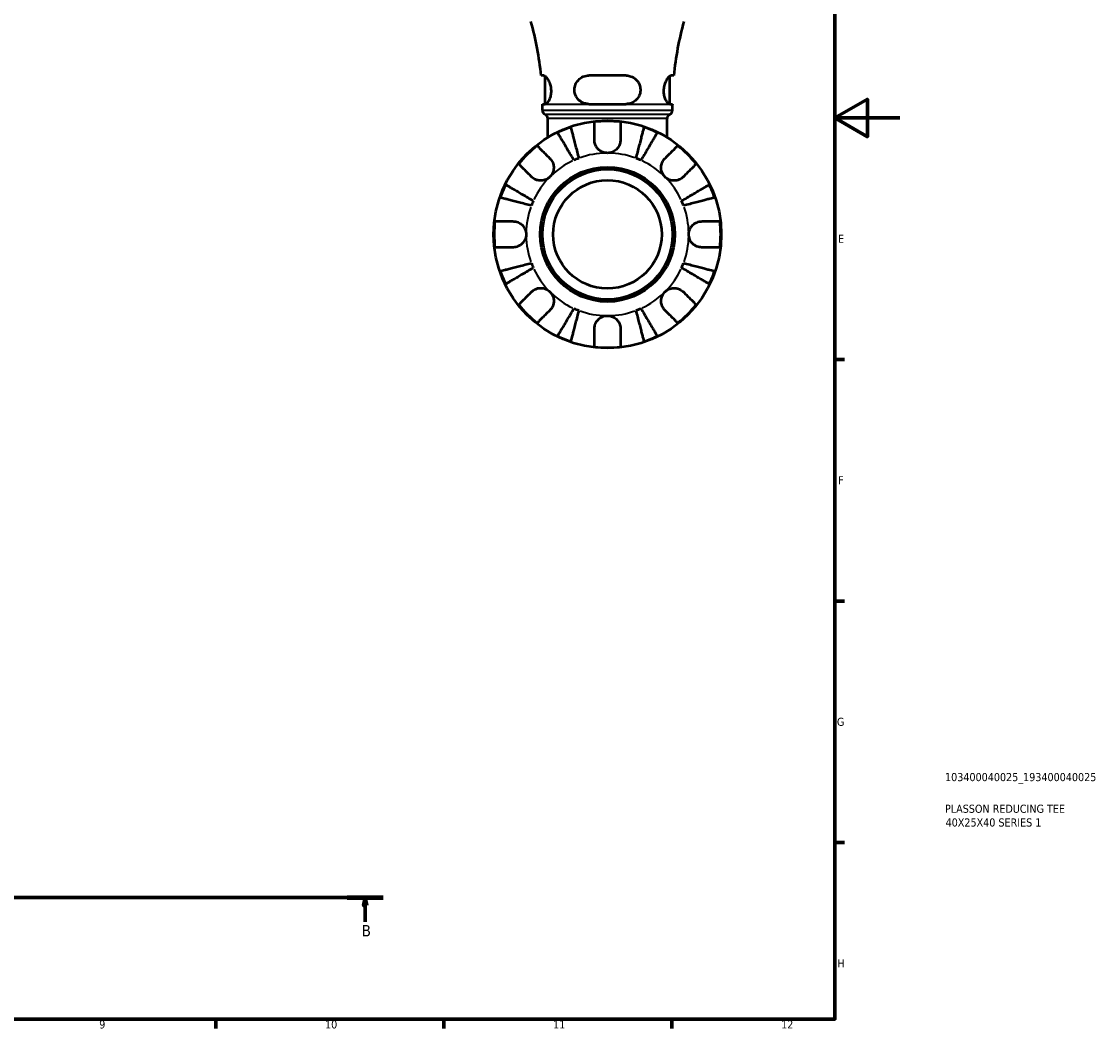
# Model space of a CAD drawing. Header units: millimetres. Extents: x 0 to 902, y 0 to 824.
# Tile 9 of 10: x 571 to 902, y 17 to 327. Entities that reach past the tile are written whole.
import ezdxf

# ---------------------------------------------------------------- set-up
doc = ezdxf.new("R2010")
doc.units = ezdxf.units.MM
doc.linetypes.add('CHAIN', pattern=[0.7087, 0.4724, -0.0591, 0.1181, -0.0591])
for name, color, linetype, lineweight in [('Border (ISO)', 7, 'Continuous', 70), ('Section Line (ISO)', 7, 'CHAIN', 70), ('Title (ISO)', 7, 'Continuous', 50), ('Visible (ISO)', 7, 'Continuous', 50), ('Visible Narrow (ISO)', 7, 'Continuous', 35)]:
    doc.layers.add(name, color=color, linetype=linetype, lineweight=lineweight)
doc.styles.add('Label Text (ISO)', font='tahoma.ttf')
doc.styles.add('Note Text (ISO)', font='tahoma.ttf')

# ---------------------------------------------------------------- blocks, each defined once
blk = doc.blocks.new('Borders Default Border')
at = {"layer": 'Border (ISO)'}
for p, q in [((821, 222.75), (823.9, 222.75)), ((821, 148.5), (823.9, 148.5)), ((821, 74.25), (823.9, 74.25)), ((630.75, 20), (630.75, 17.1)), ((700.83, 20), (700.83, 17.1)), ((770.92, 20), (770.92, 17.1))]:
    blk.add_line(p, q, dxfattribs=at)
at = {"layer": 'Border (ISO)', "flags": 128}
for points in [[(20, 20), (20, 574), (821, 574), (821, 20), (20, 20)], [(841, 297), (821, 297), (831, 302.77), (831, 291.23), (821, 297)]]:
    blk.add_lwpolyline(points, dxfattribs=at)
at = {"layer": 'Border (ISO)', "color": 232, "true_color": 0xca0064, "char_height": 2.5, "attachment_point": 7, "style": 'Note Text (ISO)'}
for s, insert in [('E', (821.94, 258.63)), ('F', (822, 184.38)), ('G', (821.61, 110.08)), ('H', (821.74, 35.88)), ('9', (594.88, 17.05)), ('10', (664.29, 17.05)), ('11', (734.37, 17.1)), ('12', (804.46, 17.1))]:
    blk.add_mtext(s, dxfattribs=dict(at, insert=insert))
blk = doc.blocks.new('Title Blocks ISO')
at = {"layer": 'Title (ISO)', "color": 232, "true_color": 0xca0064, "style": 'Note Text (ISO)'}
for tag, p in [('PART_NUMBER_001', (33.84, 73.13)), ('DESCRIPTION_001', (33.84, 63.4)), ('DESCRIPTION_002', (34.02, 59.18))]:
    blk.add_attdef(tag, p, '', height=2.5, dxfattribs=at)
blk = doc.blocks.new('2dTransSection0')
at = {"layer": 'Section Line (ISO)', "linetype": 'CHAIN'}
blk.add_line((168.6, 57.4), (682.2, 57.4), dxfattribs=at)
at = {"layer": 'Section Line (ISO)', "linetype": 'Continuous', "lineweight": 140}
blk.add_line((671.05, 57.4), (682.2, 57.4), dxfattribs=at)
at = {"layer": 'Section Line (ISO)', "linetype": 'Continuous'}
for p, q in [((676.63, 57.4), (676.13, 54.9)), ((676.63, 54.9), (676.63, 57.4)), ((677.13, 54.9), (676.63, 57.4)), ((676.13, 54.9), (677.13, 54.9)), ((676.63, 49.91), (676.63, 54.9))]:
    blk.add_line(p, q, dxfattribs=at)
at = {"layer": 'Section Line (ISO)', "linetype": 'Continuous', "flags": 128}
blk.add_lwpolyline([(677.13, 54.9), (676.63, 57.4), (676.13, 54.9), (677.13, 54.9)], dxfattribs=at)
at = {"layer": 'Section Line (ISO)'}
blk.add_solid([(677.13, 54.9), (676.63, 57.4), (676.13, 54.9), (677.13, 54.9)], dxfattribs=at)
at = {"layer": 'Section Line (ISO)', "insert": (675.56, 45.4), "char_height": 3.5, "attachment_point": 7, "style": 'Label Text (ISO)'}
blk.add_mtext('B', dxfattribs=at)

msp = doc.modelspace()

# ---------------------------------------------------------------- linework, layer by layer
at = {"layer": 'Visible (ISO)'}
for p, q in [((731.519, 310.031), (730.692, 310.031)), ((731.912, 301.281), (731.912, 309.876)), ((756.837, 310.031), (745.337, 310.031)), ((770.262, 301.281), (770.262, 309.876)), ((771.482, 310.031), (770.655, 310.031)), ((731.112, 301.281), (731.957, 301.281)), ((745.337, 301.281), (756.837, 301.281)), ((770.217, 301.281), (771.062, 301.281)), ((731.112, 299.369), (731.112, 301.159)), ((771.062, 299.369), (771.062, 301.159)), ((732.757, 291.035), (732.757, 296.819)), ((769.417, 291.035), (769.417, 296.819))]:
    msp.add_line(p, q, dxfattribs=at)
for radius in [35, 20.7, 20, 16.667]:
    msp.add_circle((751.087, 261.219), radius, dxfattribs=at)
for centre, radius, start, end in [((637.26, 301.159), 93.852, 5.42468, 15.75304), ((864.914, 301.159), 93.852, 164.24696, 174.57532), ((637.26, 301.159), 93.852, 0, 0.07479), ((864.914, 301.159), 93.852, 179.92521, 180), ((732.512, 299.369), 1.4, 180, 245.63802), ((731.357, 296.819), 1.4, 0, 65.63802), ((770.817, 296.819), 1.4, 114.36198, 180), ((769.662, 299.369), 1.4, 294.36198, 0), ((751.087, 261.219), 34.798, 83.3993, 96.6007), ((751.087, 261.219), 34.798, 108.92587, 116.07413), ((751.087, 261.219), 34.798, 63.92587, 71.07413), ((751.087, 261.219), 34.798, 128.3993, 141.6007), ((751.087, 261.219), 34.798, 38.3993, 51.6007), ((751.087, 261.219), 25, 110.66622, 114.33378), ((751.087, 261.219), 25, 65.66622, 69.33378), ((751.087, 261.219), 34.798, 153.92587, 161.07413), ((751.087, 261.219), 34.798, 18.92587, 26.07413), ((751.087, 261.219), 25, 155.66622, 159.33378), ((751.087, 261.219), 25, 20.66622, 24.33378), ((751.087, 261.219), 34.798, 173.3993, 186.6007), ((751.087, 261.219), 34.798, 353.3993, 6.6007), ((751.087, 261.219), 25, 200.66622, 204.33378), ((751.087, 261.219), 25, 335.66622, 339.33378), ((751.087, 261.219), 34.798, 198.92587, 206.07413), ((751.087, 261.219), 34.798, 333.92587, 341.07413), ((751.087, 261.219), 34.798, 218.3993, 231.6007), ((751.087, 261.219), 25, 245.66622, 249.33378), ((751.087, 261.219), 25, 290.66622, 294.33378), ((751.087, 261.219), 34.798, 308.3993, 321.6007), ((751.087, 261.219), 34.798, 243.92587, 251.07413), ((751.087, 261.219), 34.798, 288.92587, 296.07413), ((751.087, 261.219), 34.798, 263.3993, 276.6007)]:
    msp.add_arc(centre, radius, start, end, dxfattribs=at)
for points, knots in [([(731.519, 310.031), (731.541, 310.031), (731.563, 310.029), (731.716, 310.004), (731.863, 309.924), (732.263, 309.588), (732.53, 309.26), (733.005, 308.465), (733.215, 308.021), (733.529, 307.087), (733.64, 306.618), (733.762, 305.638), (733.77, 305.145), (733.681, 304.169), (733.583, 303.705), (733.288, 302.78), (733.079, 302.351), (732.637, 301.682), (732.405, 301.449), (732.112, 301.303), (732.032, 301.281), (731.957, 301.281)], [-1.5506539, -1.5506539, -1.5506539, -1.5506539, -1.5273426, -1.5273426, -1.396528, -1.396528, -1.1954639, -1.1954639, -1.0209242, -1.0209242, -0.8709632, -0.8709632, -0.7220214, -0.7220214, -0.5682427, -0.5682427, -0.3794716, -0.3794716, -0.1835377, -0.1835377, -0.1052026, -0.1052026, -0.1052026, -0.1052026]), ([(745.337, 301.281), (745.293, 301.281), (745.249, 301.282), (744.792, 301.296), (744.386, 301.367), (743.411, 301.68), (742.87, 301.991), (742.025, 302.751), (741.698, 303.169), (741.233, 304.067), (741.082, 304.528), (740.937, 305.502), (740.948, 305.998), (741.141, 307.005), (741.335, 307.496), (741.925, 308.464), (742.353, 308.912), (743.353, 309.603), (743.926, 309.844), (744.801, 310.006), (745.068, 310.031), (745.337, 310.031)], [-1.5393434, -1.5393434, -1.5393434, -1.5393434, -1.525599, -1.525599, -1.3958779, -1.3958779, -1.1991706, -1.1991706, -1.0342826, -1.0342826, -0.8873612, -0.8873612, -0.737694, -0.737694, -0.5743081, -0.5743081, -0.3770763, -0.3770763, -0.1791967, -0.1791967, -0.0945199, -0.0945199, -0.0945199, -0.0945199]), ([(756.837, 310.031), (756.911, 310.031), (756.986, 310.029), (757.476, 310.004), (757.881, 309.924), (758.856, 309.588), (759.393, 309.26), (760.234, 308.465), (760.56, 308.021), (760.999, 307.087), (761.134, 306.618), (761.24, 305.638), (761.21, 305.145), (760.983, 304.169), (760.784, 303.705), (760.189, 302.78), (759.764, 302.351), (758.765, 301.682), (758.187, 301.449), (757.333, 301.303), (757.086, 301.281), (756.837, 301.281)], [-1.5506539, -1.5506539, -1.5506539, -1.5506539, -1.5273426, -1.5273426, -1.396528, -1.396528, -1.1954639, -1.1954639, -1.0209242, -1.0209242, -0.8709632, -0.8709632, -0.7220214, -0.7220214, -0.5682427, -0.5682427, -0.3794716, -0.3794716, -0.1835377, -0.1835377, -0.1052026, -0.1052026, -0.1052026, -0.1052026]), ([(770.217, 301.281), (770.203, 301.281), (770.19, 301.282), (770.049, 301.296), (769.909, 301.367), (769.54, 301.68), (769.304, 301.991), (768.908, 302.751), (768.743, 303.169), (768.515, 304.067), (768.444, 304.528), (768.406, 305.502), (768.441, 305.998), (768.618, 307.005), (768.766, 307.496), (769.159, 308.464), (769.415, 308.912), (769.924, 309.603), (770.176, 309.844), (770.489, 310.006), (770.576, 310.031), (770.655, 310.031)], [-1.5393434, -1.5393434, -1.5393434, -1.5393434, -1.525599, -1.525599, -1.3958779, -1.3958779, -1.1991706, -1.1991706, -1.0342826, -1.0342826, -0.8873612, -0.8873612, -0.737694, -0.737694, -0.5743081, -0.5743081, -0.3770763, -0.3770763, -0.1791967, -0.1791967, -0.0945199, -0.0945199, -0.0945199, -0.0945199]), ([(747.087, 290.219), (747.087, 290.657), (747.087, 291.102), (747.087, 292.088), (747.087, 292.612), (747.087, 293.49), (747.087, 293.925), (747.087, 294.675), (747.087, 294.991), (747.087, 295.457), (747.087, 295.655), (747.087, 295.786)], [4.90264375, 4.90264375, 4.90264375, 4.90264375, 5.04224508, 5.04224508, 5.22854914, 5.22854914, 5.41380406, 5.41380406, 5.59905898, 5.59905898, 5.77859995, 5.77859995, 5.77859995, 5.77859995]), ([(755.087, 295.786), (755.087, 295.655), (755.087, 295.457), (755.087, 294.991), (755.087, 294.675), (755.087, 293.925), (755.087, 293.49), (755.087, 292.612), (755.087, 292.088), (755.087, 291.102), (755.087, 290.657), (755.087, 290.219)], [0.18972425, 0.18972425, 0.18972425, 0.18972425, 0.36926522, 0.36926522, 0.55452014, 0.55452014, 0.73977506, 0.73977506, 0.92607912, 0.92607912, 1.06568045, 1.06568045, 1.06568045, 1.06568045]), ([(740.786, 283.998), (740.47, 284.533), (740.126, 285.118), (739.452, 286.263), (739.122, 286.823), (738.54, 287.811), (738.235, 288.329), (737.665, 289.296), (737.4, 289.746), (736.956, 290.499), (736.736, 290.874), (736.356, 291.519), (736.196, 291.79), (735.959, 292.192), (735.859, 292.362), (735.792, 292.475)], [4.4593823, 4.4593823, 4.4593823, 4.4593823, 4.6457401, 4.6457401, 4.832098, 4.832098, 5.0177489, 5.0177489, 5.2033998, 5.2033998, 5.388581, 5.388581, 5.5737621, 5.5737621, 5.753847, 5.753847, 5.753847, 5.753847]), ([(739.801, 294.136), (739.833, 294.008), (739.883, 293.817), (740, 293.366), (740.078, 293.061), (740.266, 292.336), (740.375, 291.916), (740.594, 291.068), (740.724, 290.564), (741.005, 289.476), (741.156, 288.894), (741.443, 287.785), (741.606, 287.155), (741.939, 285.868), (742.108, 285.212), (742.264, 284.61)], [0.1897184, 0.1897184, 0.1897184, 0.1897184, 0.3698032, 0.3698032, 0.5549844, 0.5549844, 0.7401655, 0.7401655, 0.9258164, 0.9258164, 1.1114673, 1.1114673, 1.2978252, 1.2978252, 1.484183, 1.484183, 1.484183, 1.484183]), ([(759.91, 284.61), (760.066, 285.212), (760.236, 285.868), (760.568, 287.155), (760.731, 287.785), (761.018, 288.894), (761.169, 289.476), (761.45, 290.564), (761.58, 291.068), (761.799, 291.916), (761.908, 292.336), (762.096, 293.061), (762.174, 293.366), (762.291, 293.817), (762.341, 294.008), (762.374, 294.136)], [4.4593823, 4.4593823, 4.4593823, 4.4593823, 4.6457401, 4.6457401, 4.832098, 4.832098, 5.0177489, 5.0177489, 5.2033998, 5.2033998, 5.388581, 5.388581, 5.5737621, 5.5737621, 5.753847, 5.753847, 5.753847, 5.753847]), ([(766.382, 292.475), (766.315, 292.362), (766.215, 292.192), (765.978, 291.79), (765.819, 291.519), (765.438, 290.874), (765.218, 290.499), (764.774, 289.746), (764.509, 289.296), (763.939, 288.329), (763.634, 287.811), (763.053, 286.823), (762.722, 286.263), (762.048, 285.118), (761.704, 284.533), (761.388, 283.998)], [0.1897184, 0.1897184, 0.1897184, 0.1897184, 0.3698032, 0.3698032, 0.5549844, 0.5549844, 0.7401655, 0.7401655, 0.9258164, 0.9258164, 1.1114673, 1.1114673, 1.2978252, 1.2978252, 1.484183, 1.484183, 1.484183, 1.484183]), ([(729.473, 288.49), (729.566, 288.397), (729.705, 288.258), (730.035, 287.928), (730.258, 287.705), (730.789, 287.174), (731.096, 286.866), (731.717, 286.246), (732.087, 285.875), (732.785, 285.178), (733.099, 284.863), (733.409, 284.553)], [0.18972425, 0.18972425, 0.18972425, 0.18972425, 0.36926522, 0.36926522, 0.55452014, 0.55452014, 0.73977506, 0.73977506, 0.92607912, 0.92607912, 1.06568045, 1.06568045, 1.06568045, 1.06568045]), ([(751.087, 286.219), (750.711, 286.219), (750.337, 286.272), (749.568, 286.494), (749.18, 286.677), (748.491, 287.148), (748.193, 287.428), (747.723, 288.025), (747.545, 288.328), (747.324, 288.846), (747.256, 289.05), (747.158, 289.443), (747.126, 289.631), (747.094, 289.953), (747.087, 290.086), (747.087, 290.219)], [0, 0, 0, 0, 0.11274969, 0.11274969, 0.24046199, 0.24046199, 0.3630761, 0.3630761, 0.46982648, 0.46982648, 0.53680834, 0.53680834, 0.59738122, 0.59738122, 0.64072731, 0.64072731, 0.64072731, 0.64072731]), ([(755.087, 290.219), (755.087, 290.02), (755.072, 289.819), (755.013, 289.43), (754.971, 289.243), (754.845, 288.828), (754.754, 288.602), (754.442, 287.997), (754.179, 287.643), (753.503, 286.993), (753.085, 286.718), (752.14, 286.324), (751.616, 286.219), (751.087, 286.219)], [-0.64798358, -0.64798358, -0.64798358, -0.64798358, -0.58129223, -0.58129223, -0.51957432, -0.51957432, -0.44316993, -0.44316993, -0.3085364, -0.3085364, -0.15881239, -0.15881239, 0, 0, 0, 0]), ([(768.765, 284.553), (769.075, 284.863), (769.389, 285.178), (770.087, 285.875), (770.457, 286.246), (771.078, 286.866), (771.385, 287.174), (771.916, 287.705), (772.139, 287.928), (772.469, 288.258), (772.609, 288.397), (772.701, 288.49)], [4.90264375, 4.90264375, 4.90264375, 4.90264375, 5.04224508, 5.04224508, 5.22854914, 5.22854914, 5.41380406, 5.41380406, 5.59905898, 5.59905898, 5.77859995, 5.77859995, 5.77859995, 5.77859995]), ([(727.753, 278.896), (727.443, 279.206), (727.128, 279.521), (726.431, 280.218), (726.06, 280.589), (725.44, 281.21), (725.132, 281.517), (724.601, 282.048), (724.378, 282.271), (724.048, 282.601), (723.909, 282.74), (723.816, 282.833)], [4.90264375, 4.90264375, 4.90264375, 4.90264375, 5.04224508, 5.04224508, 5.22854914, 5.22854914, 5.41380406, 5.41380406, 5.59905898, 5.59905898, 5.77859995, 5.77859995, 5.77859995, 5.77859995]), ([(733.409, 284.553), (733.497, 284.465), (733.582, 284.373), (733.825, 284.079), (733.971, 283.864), (734.229, 283.389), (734.337, 283.13), (734.53, 282.475), (734.586, 282.074), (734.573, 281.166), (734.472, 280.669), (734.079, 279.715), (733.783, 279.271), (733.409, 278.896)], [-0.64434498, -0.64434498, -0.64434498, -0.64434498, -0.60308586, -0.60308586, -0.52007987, -0.52007987, -0.43273909, -0.43273909, -0.31000661, -0.31000661, -0.15868997, -0.15868997, 0, 0, 0, 0]), ([(768.765, 278.896), (768.555, 279.106), (768.37, 279.338), (768.043, 279.856), (767.906, 280.142), (767.665, 280.853), (767.594, 281.283), (767.592, 282.125), (767.654, 282.528), (767.857, 283.18), (767.967, 283.434), (768.228, 283.904), (768.378, 284.118), (768.614, 284.397), (768.688, 284.477), (768.765, 284.553)], [0, 0, 0, 0, 0.08884908, 0.08884908, 0.18379648, 0.18379648, 0.31419699, 0.31419699, 0.43784665, 0.43784665, 0.52411276, 0.52411276, 0.60765264, 0.60765264, 0.6434969, 0.6434969, 0.6434969, 0.6434969]), ([(778.358, 282.833), (778.265, 282.74), (778.126, 282.601), (777.796, 282.271), (777.573, 282.048), (777.042, 281.517), (776.735, 281.21), (776.114, 280.589), (775.744, 280.218), (775.046, 279.521), (774.732, 279.206), (774.422, 278.896)], [0.18972425, 0.18972425, 0.18972425, 0.18972425, 0.36926522, 0.36926522, 0.55452014, 0.55452014, 0.73977506, 0.73977506, 0.92607912, 0.92607912, 1.06568045, 1.06568045, 1.06568045, 1.06568045]), ([(733.409, 278.896), (733.2, 278.687), (732.968, 278.502), (732.45, 278.174), (732.164, 278.038), (731.453, 277.797), (731.022, 277.726), (730.18, 277.724), (729.777, 277.786), (729.126, 277.988), (728.871, 278.098), (728.402, 278.36), (728.188, 278.509), (727.909, 278.746), (727.829, 278.82), (727.753, 278.896)], [0, 0, 0, 0, 0.08884908, 0.08884908, 0.18379648, 0.18379648, 0.31419699, 0.31419699, 0.43784665, 0.43784665, 0.52411276, 0.52411276, 0.60765264, 0.60765264, 0.6434969, 0.6434969, 0.6434969, 0.6434969]), ([(774.422, 278.896), (774.334, 278.809), (774.241, 278.724), (773.947, 278.481), (773.732, 278.335), (773.258, 278.077), (772.998, 277.969), (772.343, 277.776), (771.942, 277.719), (771.034, 277.733), (770.537, 277.834), (769.583, 278.227), (769.139, 278.522), (768.765, 278.896)], [-0.64434498, -0.64434498, -0.64434498, -0.64434498, -0.60308586, -0.60308586, -0.52007987, -0.52007987, -0.43273909, -0.43273909, -0.31000661, -0.31000661, -0.15868997, -0.15868997, 0, 0, 0, 0]), ([(719.831, 276.514), (719.944, 276.447), (720.114, 276.347), (720.516, 276.11), (720.787, 275.95), (721.432, 275.57), (721.806, 275.35), (722.56, 274.906), (723.01, 274.641), (723.977, 274.071), (724.495, 273.766), (725.483, 273.184), (726.043, 272.854), (727.188, 272.18), (727.773, 271.835), (728.308, 271.52)], [0.1897184, 0.1897184, 0.1897184, 0.1897184, 0.3698032, 0.3698032, 0.5549844, 0.5549844, 0.7401655, 0.7401655, 0.9258164, 0.9258164, 1.1114673, 1.1114673, 1.2978252, 1.2978252, 1.484183, 1.484183, 1.484183, 1.484183]), ([(773.866, 271.52), (774.401, 271.835), (774.986, 272.18), (776.131, 272.854), (776.691, 273.184), (777.679, 273.766), (778.197, 274.071), (779.164, 274.641), (779.614, 274.906), (780.368, 275.35), (780.742, 275.57), (781.387, 275.95), (781.658, 276.11), (782.06, 276.347), (782.23, 276.447), (782.343, 276.514)], [4.4593823, 4.4593823, 4.4593823, 4.4593823, 4.6457401, 4.6457401, 4.832098, 4.832098, 5.0177489, 5.0177489, 5.2033998, 5.2033998, 5.388581, 5.388581, 5.5737621, 5.5737621, 5.753847, 5.753847, 5.753847, 5.753847]), ([(727.696, 270.042), (727.094, 270.197), (726.437, 270.367), (725.151, 270.7), (724.521, 270.863), (723.412, 271.15), (722.829, 271.3), (721.742, 271.582), (721.237, 271.712), (720.39, 271.931), (719.97, 272.04), (719.245, 272.227), (718.94, 272.306), (718.489, 272.423), (718.297, 272.472), (718.17, 272.505)], [4.4593823, 4.4593823, 4.4593823, 4.4593823, 4.6457401, 4.6457401, 4.832098, 4.832098, 5.0177489, 5.0177489, 5.2033998, 5.2033998, 5.388581, 5.388581, 5.5737621, 5.5737621, 5.753847, 5.753847, 5.753847, 5.753847]), ([(784.004, 272.505), (783.877, 272.472), (783.685, 272.423), (783.234, 272.306), (782.929, 272.227), (782.204, 272.04), (781.784, 271.931), (780.937, 271.712), (780.432, 271.582), (779.345, 271.3), (778.762, 271.15), (777.653, 270.863), (777.023, 270.7), (775.737, 270.367), (775.08, 270.197), (774.478, 270.042)], [0.1897184, 0.1897184, 0.1897184, 0.1897184, 0.3698032, 0.3698032, 0.5549844, 0.5549844, 0.7401655, 0.7401655, 0.9258164, 0.9258164, 1.1114673, 1.1114673, 1.2978252, 1.2978252, 1.484183, 1.484183, 1.484183, 1.484183]), ([(716.52, 265.219), (716.651, 265.219), (716.848, 265.219), (717.315, 265.219), (717.631, 265.219), (718.381, 265.219), (718.816, 265.219), (719.694, 265.219), (720.218, 265.219), (721.204, 265.219), (721.649, 265.219), (722.087, 265.219)], [0.18972425, 0.18972425, 0.18972425, 0.18972425, 0.36926522, 0.36926522, 0.55452014, 0.55452014, 0.73977506, 0.73977506, 0.92607912, 0.92607912, 1.06568045, 1.06568045, 1.06568045, 1.06568045]), ([(722.087, 265.219), (722.234, 265.219), (722.382, 265.211), (722.767, 265.168), (723.004, 265.12), (723.495, 264.972), (723.746, 264.869), (724.344, 264.546), (724.673, 264.298), (725.308, 263.643), (725.586, 263.221), (725.982, 262.27), (726.087, 261.747), (726.087, 261.219)], [-0.64008532, -0.64008532, -0.64008532, -0.64008532, -0.59222185, -0.59222185, -0.51595037, -0.51595037, -0.43235608, -0.43235608, -0.30863031, -0.30863031, -0.15844955, -0.15844955, 0, 0, 0, 0]), ([(776.087, 261.219), (776.087, 261.557), (776.13, 261.893), (776.307, 262.578), (776.449, 262.922), (776.897, 263.687), (777.241, 264.076), (777.917, 264.596), (778.21, 264.767), (778.748, 264.997), (778.986, 265.072), (779.473, 265.179), (779.72, 265.209), (780.005, 265.218), (780.046, 265.219), (780.087, 265.219)], [-2.77804136, -2.77804136, -2.77804136, -2.77804136, -2.67672151, -2.67672151, -2.56558131, -2.56558131, -2.40960112, -2.40960112, -2.30519389, -2.30519389, -2.22617552, -2.22617552, -2.14450488, -2.14450488, -2.1308178, -2.1308178, -2.1308178, -2.1308178]), ([(780.087, 265.219), (780.525, 265.219), (780.97, 265.219), (781.957, 265.219), (782.481, 265.219), (783.358, 265.219), (783.793, 265.219), (784.544, 265.219), (784.859, 265.219), (785.326, 265.219), (785.523, 265.219), (785.654, 265.219)], [4.90264375, 4.90264375, 4.90264375, 4.90264375, 5.04224508, 5.04224508, 5.22854914, 5.22854914, 5.41380406, 5.41380406, 5.59905898, 5.59905898, 5.77859995, 5.77859995, 5.77859995, 5.77859995]), ([(726.087, 261.219), (726.087, 260.881), (726.044, 260.545), (725.867, 259.859), (725.725, 259.516), (725.277, 258.751), (724.933, 258.362), (724.257, 257.841), (723.965, 257.671), (723.426, 257.441), (723.188, 257.366), (722.702, 257.258), (722.454, 257.228), (722.169, 257.219), (722.128, 257.219), (722.087, 257.219)], [-2.77804136, -2.77804136, -2.77804136, -2.77804136, -2.67672151, -2.67672151, -2.56558131, -2.56558131, -2.40960112, -2.40960112, -2.30519389, -2.30519389, -2.22617552, -2.22617552, -2.14450488, -2.14450488, -2.1308178, -2.1308178, -2.1308178, -2.1308178]), ([(780.087, 257.219), (779.94, 257.219), (779.793, 257.227), (779.407, 257.27), (779.17, 257.318), (778.679, 257.465), (778.428, 257.569), (777.83, 257.892), (777.501, 258.139), (776.866, 258.794), (776.588, 259.217), (776.192, 260.167), (776.087, 260.691), (776.087, 261.219)], [-0.64008532, -0.64008532, -0.64008532, -0.64008532, -0.59222185, -0.59222185, -0.51595037, -0.51595037, -0.43235608, -0.43235608, -0.30863031, -0.30863031, -0.15844955, -0.15844955, 0, 0, 0, 0]), ([(722.087, 257.219), (721.649, 257.219), (721.204, 257.219), (720.218, 257.219), (719.694, 257.219), (718.816, 257.219), (718.381, 257.219), (717.631, 257.219), (717.315, 257.219), (716.848, 257.219), (716.651, 257.219), (716.52, 257.219)], [4.90264375, 4.90264375, 4.90264375, 4.90264375, 5.04224508, 5.04224508, 5.22854914, 5.22854914, 5.41380406, 5.41380406, 5.59905898, 5.59905898, 5.77859995, 5.77859995, 5.77859995, 5.77859995]), ([(785.654, 257.219), (785.523, 257.219), (785.326, 257.219), (784.859, 257.219), (784.544, 257.219), (783.793, 257.219), (783.358, 257.219), (782.481, 257.219), (781.957, 257.219), (780.97, 257.219), (780.525, 257.219), (780.087, 257.219)], [0.18972425, 0.18972425, 0.18972425, 0.18972425, 0.36926522, 0.36926522, 0.55452014, 0.55452014, 0.73977506, 0.73977506, 0.92607912, 0.92607912, 1.06568045, 1.06568045, 1.06568045, 1.06568045]), ([(718.17, 249.932), (718.297, 249.965), (718.489, 250.015), (718.94, 250.131), (719.245, 250.21), (719.97, 250.398), (720.39, 250.506), (721.237, 250.725), (721.742, 250.856), (722.829, 251.137), (723.412, 251.288), (724.521, 251.575), (725.151, 251.738), (726.437, 252.07), (727.094, 252.24), (727.696, 252.396)], [0.1897184, 0.1897184, 0.1897184, 0.1897184, 0.3698032, 0.3698032, 0.5549844, 0.5549844, 0.7401655, 0.7401655, 0.9258164, 0.9258164, 1.1114673, 1.1114673, 1.2978252, 1.2978252, 1.484183, 1.484183, 1.484183, 1.484183]), ([(774.478, 252.396), (775.08, 252.24), (775.737, 252.07), (777.023, 251.738), (777.653, 251.575), (778.762, 251.288), (779.345, 251.137), (780.432, 250.856), (780.937, 250.725), (781.784, 250.506), (782.204, 250.398), (782.929, 250.21), (783.234, 250.131), (783.685, 250.015), (783.877, 249.965), (784.004, 249.932)], [4.4593823, 4.4593823, 4.4593823, 4.4593823, 4.6457401, 4.6457401, 4.832098, 4.832098, 5.0177489, 5.0177489, 5.2033998, 5.2033998, 5.388581, 5.388581, 5.5737621, 5.5737621, 5.753847, 5.753847, 5.753847, 5.753847]), ([(728.308, 250.918), (727.773, 250.602), (727.188, 250.258), (726.043, 249.583), (725.483, 249.253), (724.495, 248.672), (723.977, 248.366), (723.01, 247.797), (722.56, 247.532), (721.806, 247.088), (721.432, 246.867), (720.787, 246.487), (720.516, 246.328), (720.114, 246.091), (719.944, 245.991), (719.831, 245.924)], [4.4593823, 4.4593823, 4.4593823, 4.4593823, 4.6457401, 4.6457401, 4.832098, 4.832098, 5.0177489, 5.0177489, 5.2033998, 5.2033998, 5.388581, 5.388581, 5.5737621, 5.5737621, 5.753847, 5.753847, 5.753847, 5.753847]), ([(782.343, 245.924), (782.23, 245.991), (782.06, 246.091), (781.658, 246.328), (781.387, 246.487), (780.742, 246.867), (780.368, 247.088), (779.614, 247.532), (779.164, 247.797), (778.197, 248.366), (777.679, 248.672), (776.691, 249.253), (776.131, 249.583), (774.986, 250.258), (774.401, 250.602), (773.866, 250.918)], [0.1897184, 0.1897184, 0.1897184, 0.1897184, 0.3698032, 0.3698032, 0.5549844, 0.5549844, 0.7401655, 0.7401655, 0.9258164, 0.9258164, 1.1114673, 1.1114673, 1.2978252, 1.2978252, 1.484183, 1.484183, 1.484183, 1.484183]), ([(723.816, 239.604), (723.909, 239.697), (724.048, 239.837), (724.378, 240.167), (724.601, 240.39), (725.132, 240.921), (725.44, 241.228), (726.06, 241.849), (726.431, 242.219), (727.128, 242.917), (727.443, 243.231), (727.753, 243.541)], [0.18972425, 0.18972425, 0.18972425, 0.18972425, 0.36926522, 0.36926522, 0.55452014, 0.55452014, 0.73977506, 0.73977506, 0.92607912, 0.92607912, 1.06568045, 1.06568045, 1.06568045, 1.06568045]), ([(727.753, 243.541), (727.841, 243.629), (727.933, 243.714), (728.227, 243.957), (728.442, 244.103), (728.916, 244.36), (729.176, 244.469), (729.831, 244.662), (730.232, 244.718), (731.14, 244.705), (731.637, 244.604), (732.591, 244.211), (733.035, 243.915), (733.409, 243.541)], [-0.64434498, -0.64434498, -0.64434498, -0.64434498, -0.60308586, -0.60308586, -0.52007987, -0.52007987, -0.43273909, -0.43273909, -0.31000661, -0.31000661, -0.15868997, -0.15868997, 0, 0, 0, 0]), ([(733.409, 243.541), (733.619, 243.332), (733.804, 243.1), (734.132, 242.582), (734.268, 242.295), (734.509, 241.584), (734.58, 241.154), (734.582, 240.312), (734.52, 239.909), (734.317, 239.258), (734.208, 239.003), (733.946, 238.534), (733.797, 238.32), (733.56, 238.041), (733.486, 237.961), (733.409, 237.884)], [0, 0, 0, 0, 0.08884908, 0.08884908, 0.18379648, 0.18379648, 0.31419699, 0.31419699, 0.43784665, 0.43784665, 0.52411276, 0.52411276, 0.60765264, 0.60765264, 0.6434969, 0.6434969, 0.6434969, 0.6434969]), ([(768.765, 237.884), (768.677, 237.972), (768.592, 238.065), (768.349, 238.359), (768.203, 238.574), (767.945, 239.048), (767.837, 239.308), (767.644, 239.963), (767.588, 240.364), (767.601, 241.272), (767.702, 241.769), (768.095, 242.723), (768.391, 243.167), (768.765, 243.541)], [-0.64434498, -0.64434498, -0.64434498, -0.64434498, -0.60308586, -0.60308586, -0.52007987, -0.52007987, -0.43273909, -0.43273909, -0.31000661, -0.31000661, -0.15868997, -0.15868997, 0, 0, 0, 0]), ([(768.765, 243.541), (768.974, 243.751), (769.206, 243.936), (769.724, 244.263), (770.011, 244.4), (770.721, 244.641), (771.152, 244.712), (771.994, 244.714), (772.397, 244.652), (773.048, 244.449), (773.303, 244.339), (773.772, 244.077), (773.986, 243.928), (774.265, 243.692), (774.345, 243.618), (774.422, 243.541)], [0, 0, 0, 0, 0.08884908, 0.08884908, 0.18379648, 0.18379648, 0.31419699, 0.31419699, 0.43784665, 0.43784665, 0.52411276, 0.52411276, 0.60765264, 0.60765264, 0.6434969, 0.6434969, 0.6434969, 0.6434969]), ([(774.422, 243.541), (774.732, 243.231), (775.046, 242.917), (775.744, 242.219), (776.114, 241.849), (776.735, 241.228), (777.042, 240.921), (777.573, 240.39), (777.796, 240.167), (778.126, 239.837), (778.265, 239.697), (778.358, 239.604)], [4.90264375, 4.90264375, 4.90264375, 4.90264375, 5.04224508, 5.04224508, 5.22854914, 5.22854914, 5.41380406, 5.41380406, 5.59905898, 5.59905898, 5.77859995, 5.77859995, 5.77859995, 5.77859995]), ([(735.792, 229.962), (735.859, 230.075), (735.959, 230.246), (736.196, 230.648), (736.356, 230.919), (736.736, 231.564), (736.956, 231.938), (737.4, 232.692), (737.665, 233.141), (738.235, 234.109), (738.54, 234.627), (739.122, 235.615), (739.452, 236.175), (740.126, 237.32), (740.47, 237.905), (740.786, 238.44)], [0.1897184, 0.1897184, 0.1897184, 0.1897184, 0.3698032, 0.3698032, 0.5549844, 0.5549844, 0.7401655, 0.7401655, 0.9258164, 0.9258164, 1.1114673, 1.1114673, 1.2978252, 1.2978252, 1.484183, 1.484183, 1.484183, 1.484183]), ([(761.388, 238.44), (761.704, 237.905), (762.048, 237.32), (762.722, 236.175), (763.053, 235.615), (763.634, 234.627), (763.939, 234.109), (764.509, 233.141), (764.774, 232.692), (765.218, 231.938), (765.438, 231.564), (765.819, 230.919), (765.978, 230.648), (766.215, 230.246), (766.315, 230.075), (766.382, 229.962)], [4.4593823, 4.4593823, 4.4593823, 4.4593823, 4.6457401, 4.6457401, 4.832098, 4.832098, 5.0177489, 5.0177489, 5.2033998, 5.2033998, 5.388581, 5.388581, 5.5737621, 5.5737621, 5.753847, 5.753847, 5.753847, 5.753847]), ([(733.409, 237.884), (733.099, 237.574), (732.785, 237.26), (732.087, 236.562), (731.717, 236.192), (731.096, 235.571), (730.789, 235.264), (730.258, 234.733), (730.035, 234.51), (729.705, 234.18), (729.566, 234.04), (729.473, 233.948)], [4.90264375, 4.90264375, 4.90264375, 4.90264375, 5.04224508, 5.04224508, 5.22854914, 5.22854914, 5.41380406, 5.41380406, 5.59905898, 5.59905898, 5.77859995, 5.77859995, 5.77859995, 5.77859995]), ([(742.264, 237.828), (742.108, 237.226), (741.939, 236.569), (741.606, 235.283), (741.443, 234.653), (741.156, 233.543), (741.005, 232.961), (740.724, 231.874), (740.594, 231.369), (740.375, 230.522), (740.266, 230.102), (740.078, 229.377), (740, 229.072), (739.883, 228.62), (739.833, 228.429), (739.801, 228.302)], [4.4593823, 4.4593823, 4.4593823, 4.4593823, 4.6457401, 4.6457401, 4.832098, 4.832098, 5.0177489, 5.0177489, 5.2033998, 5.2033998, 5.388581, 5.388581, 5.5737621, 5.5737621, 5.753847, 5.753847, 5.753847, 5.753847]), ([(747.087, 232.219), (747.087, 232.365), (747.095, 232.513), (747.138, 232.899), (747.186, 233.136), (747.333, 233.627), (747.437, 233.878), (747.76, 234.476), (748.007, 234.804), (748.663, 235.44), (749.085, 235.718), (750.036, 236.114), (750.559, 236.219), (751.087, 236.219)], [-0.64008532, -0.64008532, -0.64008532, -0.64008532, -0.59222185, -0.59222185, -0.51595037, -0.51595037, -0.43235608, -0.43235608, -0.30863031, -0.30863031, -0.15844955, -0.15844955, 0, 0, 0, 0]), ([(751.087, 236.219), (751.425, 236.219), (751.761, 236.176), (752.447, 235.999), (752.79, 235.857), (753.555, 235.409), (753.944, 235.065), (754.464, 234.389), (754.635, 234.096), (754.865, 233.557), (754.94, 233.32), (755.048, 232.833), (755.078, 232.586), (755.086, 232.3), (755.087, 232.26), (755.087, 232.219)], [-2.77804136, -2.77804136, -2.77804136, -2.77804136, -2.67672151, -2.67672151, -2.56558131, -2.56558131, -2.40960112, -2.40960112, -2.30519389, -2.30519389, -2.22617552, -2.22617552, -2.14450488, -2.14450488, -2.1308178, -2.1308178, -2.1308178, -2.1308178]), ([(762.374, 228.302), (762.341, 228.429), (762.291, 228.62), (762.174, 229.072), (762.096, 229.377), (761.908, 230.102), (761.799, 230.522), (761.58, 231.369), (761.45, 231.874), (761.169, 232.961), (761.018, 233.543), (760.731, 234.653), (760.568, 235.283), (760.236, 236.569), (760.066, 237.226), (759.91, 237.828)], [0.1897184, 0.1897184, 0.1897184, 0.1897184, 0.3698032, 0.3698032, 0.5549844, 0.5549844, 0.7401655, 0.7401655, 0.9258164, 0.9258164, 1.1114673, 1.1114673, 1.2978252, 1.2978252, 1.484183, 1.484183, 1.484183, 1.484183]), ([(772.701, 233.948), (772.609, 234.04), (772.469, 234.18), (772.139, 234.51), (771.916, 234.733), (771.385, 235.264), (771.078, 235.571), (770.457, 236.192), (770.087, 236.562), (769.389, 237.26), (769.075, 237.574), (768.765, 237.884)], [0.18972425, 0.18972425, 0.18972425, 0.18972425, 0.36926522, 0.36926522, 0.55452014, 0.55452014, 0.73977506, 0.73977506, 0.92607912, 0.92607912, 1.06568045, 1.06568045, 1.06568045, 1.06568045]), ([(747.087, 226.652), (747.087, 226.783), (747.087, 226.98), (747.087, 227.447), (747.087, 227.762), (747.087, 228.513), (747.087, 228.948), (747.087, 229.825), (747.087, 230.349), (747.087, 231.336), (747.087, 231.78), (747.087, 232.219)], [0.18972425, 0.18972425, 0.18972425, 0.18972425, 0.36926522, 0.36926522, 0.55452014, 0.55452014, 0.73977506, 0.73977506, 0.92607912, 0.92607912, 1.06568045, 1.06568045, 1.06568045, 1.06568045]), ([(755.087, 232.219), (755.087, 231.78), (755.087, 231.336), (755.087, 230.349), (755.087, 229.825), (755.087, 228.948), (755.087, 228.513), (755.087, 227.762), (755.087, 227.447), (755.087, 226.98), (755.087, 226.783), (755.087, 226.652)], [4.90264375, 4.90264375, 4.90264375, 4.90264375, 5.04224508, 5.04224508, 5.22854914, 5.22854914, 5.41380406, 5.41380406, 5.59905898, 5.59905898, 5.77859995, 5.77859995, 5.77859995, 5.77859995])]:
    msp.add_open_spline(points, degree=3, knots=knots, dxfattribs=at)
at = {"layer": 'Visible Narrow (ISO)'}
for p, q in [((770.816, 301.159), (731.358, 301.159)), ((731.358, 299.369), (770.816, 299.369)), ((770.004, 298.094), (732.17, 298.094)), ((769.191, 296.819), (732.983, 296.819))]:
    msp.add_line(p, q, dxfattribs=at)
for start, end in [(91.03331, 109.63291), (70.36709, 88.96669), (115.36709, 133.96669), (46.03331, 64.63291), (136.03331, 154.63291), (25.36709, 43.96669), (160.36709, 178.96669), (1.03331, 19.63291), (181.03331, 199.63291), (340.36709, 358.96669), (205.36709, 223.96669), (316.03331, 334.63291), (226.03331, 244.63291), (295.36709, 313.96669), (250.36709, 268.96669), (271.03331, 289.63291)]:
    msp.add_arc((751.087, 261.219), 25, start, end, dxfattribs=at)

# ---------------------------------------------------------------- block references
msp.add_blockref('Borders Default Border', (0, 0))
msp.add_blockref('Title Blocks ISO', (821, 20)).add_auto_attribs({'PART_NUMBER_001': '103400040025_193400040025', 'DESCRIPTION_001': 'PLASSON REDUCING TEE', 'DESCRIPTION_002': '40X25X40 SERIES 1'})
at = {"layer": 'Section Line (ISO)'}
msp.add_blockref('2dTransSection0', (0, 0), dxfattribs=at)

doc.saveas('drawing.dxf')
